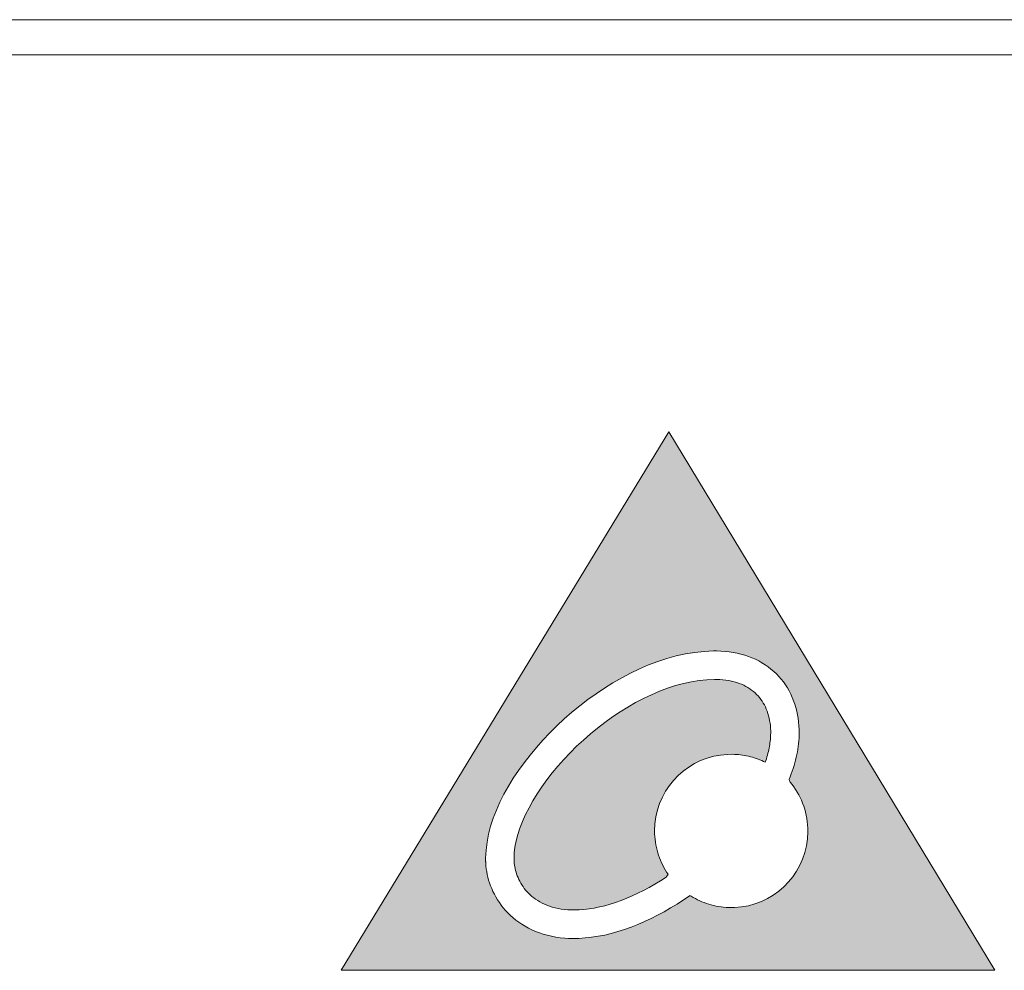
# Model space of a CAD drawing. Header units: millimetres. Extents: x 38 to 345, y 39 to 594.
# Tile 23 of 46: x 54.09 to 62.54, y 482.89 to 491.04. Entities that reach past the tile are written whole.
import ezdxf

# ---------------------------------------------------------------- set-up
doc = ezdxf.new("R2010")
doc.units = ezdxf.units.MM
doc.layers.add('PRINT', color=7, linetype='Continuous')

msp = doc.modelspace()

# ---------------------------------------------------------------- hatches: boundary and pattern name
at = {"layer": 'PRINT', "lineweight": 0}
h = msp.add_hatch(color=256, dxfattribs=at)
h.dxf.hatch_style = 1
h.paths.add_polyline_path([(59.6615, 487.5076), (56.8511, 482.8879), (62.4579, 482.8879)])
h.paths.add_polyline_path([(60.1975, 483.4258), (60.1753, 483.4261), (60.1532, 483.4273), (60.1314, 483.4291), (60.1098, 483.4316), (60.0884, 483.4349), (60.0673, 483.4388), (60.0464, 483.4434), (60.0258, 483.4486), (60.0054, 483.4545), (59.9853, 483.4611), (59.9655, 483.4682), (59.946, 483.476), (59.9268, 483.4844), (59.9079, 483.4933), (59.8894, 483.5028), (59.8712, 483.5129), (59.8533, 483.5235), (59.8433, 483.5296), (59.8428, 483.5293), (59.8424, 483.529), (59.8419, 483.5287), (59.8415, 483.5284), (59.8411, 483.5281), (59.8406, 483.5277), (59.8402, 483.5274), (59.8398, 483.5271), (59.8393, 483.5267), (59.8389, 483.5264), (59.8384, 483.5261), (59.838, 483.5257), (59.8376, 483.5254), (59.8371, 483.5251), (59.8367, 483.5248), (59.8363, 483.5244), (59.8358, 483.5241), (59.788, 483.4917), (59.733, 483.4563), (59.6776, 483.4224), (59.6218, 483.3904), (59.5656, 483.3601), (59.5092, 483.3317), (59.4526, 483.3052), (59.3958, 483.2807), (59.339, 483.2583), (59.2821, 483.238), (59.2253, 483.22), (59.1685, 483.2042), (59.1119, 483.1907), (59.0556, 483.1797), (58.9995, 483.1712), (58.9437, 483.1651), (58.8883, 483.1618), (58.8496, 483.161), (58.8467, 483.161), (58.8438, 483.161), (58.8409, 483.161), (58.838, 483.161), (58.8351, 483.1611), (58.8322, 483.1611), (58.8293, 483.1612), (58.8264, 483.1612), (58.8235, 483.1613), (58.8207, 483.1613), (58.8178, 483.1614), (58.8149, 483.1615), (58.8121, 483.1616), (58.8092, 483.1617), (58.8063, 483.1618), (58.8035, 483.162), (58.8006, 483.1621), (58.7697, 483.164), (58.7304, 483.1678), (58.6922, 483.1732), (58.6551, 483.1801), (58.6192, 483.1885), (58.5844, 483.1983), (58.5508, 483.2093), (58.5183, 483.2217), (58.4871, 483.2353), (58.457, 483.25), (58.4281, 483.2658), (58.4005, 483.2826), (58.3741, 483.3004), (58.3489, 483.3192), (58.325, 483.3387), (58.3024, 483.3591), (58.281, 483.3802), (58.2609, 483.4019), (58.2419, 483.4242), (58.2242, 483.4469), (58.2077, 483.47), (58.1923, 483.4934), (58.1781, 483.5171), (58.165, 483.541), (58.153, 483.565), (58.1422, 483.5892), (58.1324, 483.6135), (58.1237, 483.6378), (58.116, 483.6621), (58.1094, 483.6863), (58.1038, 483.7104), (58.0992, 483.7343), (58.0955, 483.758), (58.0928, 483.7815), (58.0911, 483.8046), (58.0906, 483.8143), (58.0905, 483.8161), (58.0904, 483.8179), (58.0903, 483.8198), (58.0902, 483.8216), (58.0902, 483.8235), (58.0901, 483.8253), (58.0901, 483.8272), (58.09, 483.829), (58.0899, 483.8309), (58.0899, 483.8328), (58.0899, 483.8347), (58.0898, 483.8366), (58.0898, 483.8386), (58.0898, 483.8405), (58.0898, 483.8424), (58.0898, 483.8444), (58.0898, 483.8504), (58.0934, 483.9182), (58.1019, 483.9864), (58.1153, 484.0551), (58.1332, 484.1239), (58.1556, 484.1929), (58.1822, 484.2619), (58.2128, 484.3307), (58.2474, 484.3994), (58.2856, 484.4676), (58.3273, 484.5353), (58.3723, 484.6024), (58.4204, 484.6688), (58.4715, 484.7343), (58.5253, 484.7988), (58.5818, 484.8622), (58.6406, 484.9244), (58.7016, 484.9852), (58.7648, 485.0442), (58.8301, 485.1012), (58.8974, 485.1564), (58.9664, 485.2095), (59.037, 485.2603), (59.1091, 485.3087), (59.1826, 485.3545), (59.2574, 485.3975), (59.3333, 485.4373), (59.4101, 485.474), (59.4879, 485.5072), (59.5663, 485.5368), (59.6454, 485.5626), (59.725, 485.5843), (59.8049, 485.6018), (59.885, 485.6149), (59.9653, 485.6234), (60.0455, 485.627), (60.0507, 485.6271), (60.051, 485.6271), (60.0513, 485.6271), (60.0517, 485.6271), (60.052, 485.6272), (60.0523, 485.6272), (60.0527, 485.6272), (60.0531, 485.6272), (60.0535, 485.6272), (60.0539, 485.6272), (60.0543, 485.6272), (60.0548, 485.6272), (60.0552, 485.6272), (60.0557, 485.6272), (60.0562, 485.6272), (60.0566, 485.6272), (60.0571, 485.6272), (60.0714, 485.6271), (60.108, 485.626), (60.144, 485.6235), (60.1793, 485.6196), (60.2139, 485.6143), (60.2478, 485.6077), (60.2808, 485.5998), (60.3131, 485.5906), (60.3445, 485.5801), (60.375, 485.5683), (60.4047, 485.5553), (60.4334, 485.5411), (60.4611, 485.5256), (60.4879, 485.509), (60.5137, 485.4912), (60.5384, 485.4722), (60.562, 485.4521), (60.5845, 485.4309), (60.606, 485.4086), (60.6262, 485.3855), (60.6451, 485.3614), (60.6629, 485.3365), (60.6793, 485.3108), (60.6946, 485.2843), (60.7086, 485.257), (60.7213, 485.2291), (60.7328, 485.2006), (60.7431, 485.1714), (60.7521, 485.1416), (60.7599, 485.1114), (60.7664, 485.0806), (60.7716, 485.0494), (60.7756, 485.0178), (60.7784, 484.9859), (60.7799, 484.9536), (60.7802, 484.9235), (60.7797, 484.9008), (60.7787, 484.8779), (60.7771, 484.8549), (60.7749, 484.8318), (60.7722, 484.8086), (60.7688, 484.7853), (60.7649, 484.7619), (60.7604, 484.7384), (60.7553, 484.7149), (60.7497, 484.6912), (60.7434, 484.6675), (60.7366, 484.6438), (60.7292, 484.62), (60.7212, 484.5961), (60.7126, 484.5722), (60.7035, 484.5483), (60.6938, 484.5243), (60.7024, 484.5031), (60.7189, 484.4825), (60.7345, 484.4612), (60.7493, 484.4394), (60.7633, 484.4169), (60.7764, 484.3938), (60.7885, 484.3702), (60.7997, 484.346), (60.81, 484.3214), (60.8192, 484.2962), (60.8275, 484.2706), (60.8347, 484.2445), (60.8408, 484.218), (60.8459, 484.1911), (60.8498, 484.1638), (60.8526, 484.1362), (60.8543, 484.1082), (60.8547, 484.0758), (60.8512, 484.0146), (60.8422, 483.9551), (60.8281, 483.8974), (60.809, 483.8419), (60.7852, 483.7887), (60.757, 483.7381), (60.7245, 483.6905), (60.6882, 483.6459), (60.6481, 483.6047), (60.6046, 483.5671), (60.5579, 483.5334), (60.5082, 483.5038), (60.4559, 483.4785), (60.4011, 483.4579), (60.3441, 483.4422), (60.2851, 483.4316), (60.2245, 483.4263)], flags=16)
h = msp.add_hatch(color=256, dxfattribs=at)
edge = h.paths.add_edge_path()
edge.add_spline(control_points=[(60.4151, 485.2545), (60.4915, 485.1773), (60.5353, 485.0675), (60.5358, 484.9292), (60.5358, 484.8506), (60.5211, 484.7636), (60.4889, 484.6719), (60.401, 484.7156), (60.3022, 484.7408), (60.1975, 484.7408), (59.8341, 484.7408), (59.5397, 484.4464), (59.5397, 484.0835), (59.5397, 483.9413), (59.5853, 483.81), (59.6621, 483.7024), (59.3838, 483.515), (59.0872, 483.4043), (58.8505, 483.4054), (58.8374, 483.4054), (58.8245, 483.4057), (58.8117, 483.4062), (58.6309, 483.4158), (58.5203, 483.4811), (58.4458, 483.5619), (58.3719, 483.643), (58.3374, 483.747), (58.3347, 483.8237), (58.3344, 483.8322), (58.3343, 483.8395), (58.3343, 483.8462), (58.3299, 484.1214), (58.5586, 484.5225), (58.8993, 484.8362), (59.2372, 485.1524), (59.6781, 485.3827), (60.0528, 485.3827), (60.0528, 485.3827), (60.0574, 485.3827), (60.0574, 485.3827), (60.224, 485.3822), (60.3383, 485.3312), (60.4151, 485.2545)], knot_values=[0, 0, 0, 0, 1, 1, 1, 2, 2, 2, 3, 3, 3, 4, 4, 4, 5, 5, 5, 6, 6, 6, 7, 7, 7, 8, 8, 8, 9, 9, 9, 10, 10, 10, 11, 11, 11, 12, 12, 12, 13, 13, 13, 14, 14, 14, 14], degree=3, periodic=0)

# ---------------------------------------------------------------- linework, layer by layer
at = {"color": 7, "linetype": 'Continuous', "lineweight": 0}
for p, q in [((41.671, 491.0418), (74.871, 491.0418)), ((41.771, 490.7418), (74.771, 490.7418))]:
    msp.add_line(p, q, dxfattribs=at)
at = {"layer": 'PRINT', "lineweight": 0}
msp.add_lwpolyline([(59.6615, 487.5076), (56.8511, 482.8879), (62.4579, 482.8879), (59.6615, 487.5076), (59.6615, 487.5076)], dxfattribs=at)
for points in [[(60.1975, 483.4258), (60.1753, 483.4261), (60.1532, 483.4273), (60.1314, 483.4291), (60.1098, 483.4316), (60.0884, 483.4349), (60.0673, 483.4388), (60.0464, 483.4434), (60.0258, 483.4486), (60.0054, 483.4545), (59.9853, 483.4611), (59.9655, 483.4682), (59.946, 483.476), (59.9268, 483.4844), (59.9079, 483.4933), (59.8894, 483.5028), (59.8712, 483.5129), (59.8533, 483.5235), (59.8433, 483.5296), (59.8428, 483.5293), (59.8424, 483.529), (59.8419, 483.5287), (59.8415, 483.5284), (59.8411, 483.5281), (59.8406, 483.5277), (59.8402, 483.5274), (59.8398, 483.5271), (59.8393, 483.5267), (59.8389, 483.5264), (59.8384, 483.5261), (59.838, 483.5257), (59.8376, 483.5254), (59.8371, 483.5251), (59.8367, 483.5248), (59.8363, 483.5244), (59.8358, 483.5241), (59.788, 483.4917), (59.733, 483.4563), (59.6776, 483.4224), (59.6218, 483.3904), (59.5656, 483.3601), (59.5092, 483.3317), (59.4526, 483.3052), (59.3958, 483.2807), (59.339, 483.2583), (59.2821, 483.238), (59.2253, 483.22), (59.1685, 483.2042), (59.1119, 483.1907), (59.0556, 483.1797), (58.9995, 483.1712), (58.9437, 483.1651), (58.8883, 483.1618), (58.8496, 483.161), (58.8467, 483.161), (58.8438, 483.161), (58.8409, 483.161), (58.838, 483.161), (58.8351, 483.1611), (58.8322, 483.1611), (58.8293, 483.1612), (58.8264, 483.1612), (58.8235, 483.1613), (58.8207, 483.1613), (58.8178, 483.1614), (58.8149, 483.1615), (58.8121, 483.1616), (58.8092, 483.1617), (58.8063, 483.1618), (58.8035, 483.162), (58.8006, 483.1621), (58.7697, 483.164), (58.7304, 483.1678), (58.6922, 483.1732), (58.6551, 483.1801), (58.6192, 483.1885), (58.5844, 483.1983), (58.5508, 483.2093), (58.5183, 483.2217), (58.4871, 483.2353), (58.457, 483.25), (58.4281, 483.2658), (58.4005, 483.2826), (58.3741, 483.3004), (58.3489, 483.3192), (58.325, 483.3387), (58.3024, 483.3591), (58.281, 483.3802), (58.2609, 483.4019), (58.2419, 483.4242), (58.2242, 483.4469), (58.2077, 483.47), (58.1923, 483.4934), (58.1781, 483.5171), (58.165, 483.541), (58.153, 483.565), (58.1422, 483.5892), (58.1324, 483.6135), (58.1237, 483.6378), (58.116, 483.6621), (58.1094, 483.6863), (58.1038, 483.7104), (58.0992, 483.7343), (58.0955, 483.758), (58.0928, 483.7815), (58.0911, 483.8046), (58.0906, 483.8143), (58.0905, 483.8161), (58.0904, 483.8179), (58.0903, 483.8198), (58.0902, 483.8216), (58.0902, 483.8235), (58.0901, 483.8253), (58.0901, 483.8272), (58.09, 483.829), (58.0899, 483.8309), (58.0899, 483.8328), (58.0899, 483.8347), (58.0898, 483.8366), (58.0898, 483.8386), (58.0898, 483.8405), (58.0898, 483.8424), (58.0898, 483.8444), (58.0898, 483.8504), (58.0934, 483.9182), (58.1019, 483.9864), (58.1153, 484.0551), (58.1332, 484.1239), (58.1556, 484.1929), (58.1822, 484.2619), (58.2128, 484.3307), (58.2474, 484.3994), (58.2856, 484.4676), (58.3273, 484.5353), (58.3723, 484.6024), (58.4204, 484.6688), (58.4715, 484.7343), (58.5253, 484.7988), (58.5818, 484.8622), (58.6406, 484.9244), (58.7016, 484.9852), (58.7648, 485.0442), (58.8301, 485.1012), (58.8974, 485.1564), (58.9664, 485.2095), (59.037, 485.2603), (59.1091, 485.3087), (59.1826, 485.3545), (59.2574, 485.3975), (59.3333, 485.4373), (59.4101, 485.474), (59.4879, 485.5072), (59.5663, 485.5368), (59.6454, 485.5626), (59.725, 485.5843), (59.8049, 485.6018), (59.885, 485.6149), (59.9653, 485.6234), (60.0455, 485.627), (60.0507, 485.6271), (60.051, 485.6271), (60.0513, 485.6271), (60.0517, 485.6271), (60.052, 485.6272), (60.0523, 485.6272), (60.0527, 485.6272), (60.0531, 485.6272), (60.0535, 485.6272), (60.0539, 485.6272), (60.0543, 485.6272), (60.0548, 485.6272), (60.0552, 485.6272), (60.0557, 485.6272), (60.0562, 485.6272), (60.0566, 485.6272), (60.0571, 485.6272), (60.0714, 485.6271), (60.108, 485.626), (60.144, 485.6235), (60.1793, 485.6196), (60.2139, 485.6143), (60.2478, 485.6077), (60.2808, 485.5998), (60.3131, 485.5906), (60.3445, 485.5801), (60.375, 485.5683), (60.4047, 485.5553), (60.4334, 485.5411), (60.4611, 485.5256), (60.4879, 485.509), (60.5137, 485.4912), (60.5384, 485.4722), (60.562, 485.4521), (60.5845, 485.4309), (60.606, 485.4086), (60.6262, 485.3855), (60.6451, 485.3614), (60.6629, 485.3365), (60.6793, 485.3108), (60.6946, 485.2843), (60.7086, 485.257), (60.7213, 485.2291), (60.7328, 485.2006), (60.7431, 485.1714), (60.7521, 485.1416), (60.7599, 485.1114), (60.7664, 485.0806), (60.7716, 485.0494), (60.7756, 485.0178), (60.7784, 484.9859), (60.7799, 484.9536), (60.7802, 484.9235), (60.7797, 484.9008), (60.7787, 484.8779), (60.7771, 484.8549), (60.7749, 484.8318), (60.7722, 484.8086), (60.7688, 484.7853), (60.7649, 484.7619), (60.7604, 484.7384), (60.7553, 484.7149), (60.7497, 484.6912), (60.7434, 484.6675), (60.7366, 484.6438), (60.7292, 484.62), (60.7212, 484.5961), (60.7126, 484.5722), (60.7035, 484.5483), (60.6938, 484.5243), (60.7024, 484.5031), (60.7189, 484.4825), (60.7345, 484.4612), (60.7493, 484.4394), (60.7633, 484.4169), (60.7764, 484.3938), (60.7885, 484.3702), (60.7997, 484.346), (60.81, 484.3214), (60.8192, 484.2962), (60.8275, 484.2706), (60.8347, 484.2445), (60.8408, 484.218), (60.8459, 484.1911), (60.8498, 484.1638), (60.8526, 484.1362), (60.8543, 484.1082), (60.8547, 484.0758), (60.8512, 484.0146), (60.8422, 483.9551), (60.8281, 483.8974), (60.809, 483.8419), (60.7852, 483.7887), (60.757, 483.7381), (60.7245, 483.6905), (60.6882, 483.6459), (60.6481, 483.6047), (60.6046, 483.5671), (60.5579, 483.5334), (60.5082, 483.5038), (60.4559, 483.4785), (60.4011, 483.4579), (60.3441, 483.4422), (60.2851, 483.4316), (60.2245, 483.4263), (60.1975, 483.4258), (60.1975, 483.4258), (60.1975, 483.4258), (60.1975, 483.4258), (60.1975, 483.4258), (60.1975, 483.4258), (60.1975, 483.4258), (60.1975, 483.4258), (60.1975, 483.4258), (60.1975, 483.4258), (60.1975, 483.4258), (60.1975, 483.4258), (60.1975, 483.4258), (60.1975, 483.4258), (60.1975, 483.4258), (60.1975, 483.4258), (60.1975, 483.4258)], [(60.4151, 485.2545), (60.4279, 485.241), (60.44, 485.2268), (60.4515, 485.212), (60.4623, 485.1965), (60.4724, 485.1805), (60.4818, 485.1638), (60.4904, 485.1465), (60.4984, 485.1286), (60.5057, 485.1101), (60.5121, 485.091), (60.5179, 485.0713), (60.5228, 485.051), (60.527, 485.0302), (60.5304, 485.0087), (60.533, 484.9867), (60.5348, 484.9641), (60.5357, 484.941), (60.5358, 484.9225), (60.5355, 484.9088), (60.5349, 484.895), (60.5341, 484.8811), (60.5329, 484.867), (60.5314, 484.8527), (60.5296, 484.8383), (60.5275, 484.8238), (60.5251, 484.8092), (60.5224, 484.7944), (60.5193, 484.7795), (60.516, 484.7644), (60.5123, 484.7493), (60.5083, 484.734), (60.5039, 484.7187), (60.4993, 484.7032), (60.4943, 484.6876), (60.4889, 484.6719), (60.4737, 484.6792), (60.4584, 484.6862), (60.4428, 484.6927), (60.427, 484.6989), (60.411, 484.7047), (60.3949, 484.7101), (60.3785, 484.7151), (60.362, 484.7196), (60.3453, 484.7238), (60.3285, 484.7275), (60.3115, 484.7307), (60.2943, 484.7336), (60.277, 484.7359), (60.2596, 484.7379), (60.242, 484.7393), (60.2243, 484.7403), (60.2064, 484.7408), (60.1665, 484.7401), (60.1057, 484.7345), (60.0466, 484.7235), (59.9895, 484.7073), (59.9347, 484.6863), (59.8823, 484.6606), (59.8327, 484.6306), (59.786, 484.5964), (59.7426, 484.5584), (59.7027, 484.5167), (59.6666, 484.4717), (59.6344, 484.4235), (59.6065, 484.3725), (59.5831, 484.3189), (59.5645, 484.263), (59.5509, 484.2049), (59.5425, 484.145), (59.5397, 484.0835), (59.5401, 484.0593), (59.5414, 484.0352), (59.5436, 484.0114), (59.5467, 483.9879), (59.5505, 483.9646), (59.5552, 483.9416), (59.5606, 483.9189), (59.5669, 483.8965), (59.5739, 483.8745), (59.5817, 483.8528), (59.5902, 483.8314), (59.5994, 483.8105), (59.6093, 483.7899), (59.6199, 483.7697), (59.6311, 483.7499), (59.6431, 483.7306), (59.6556, 483.7117), (59.6382, 483.6865), (59.5902, 483.6559), (59.542, 483.6269), (59.4936, 483.5994), (59.4451, 483.5736), (59.3967, 483.5495), (59.3484, 483.5271), (59.3004, 483.5065), (59.2526, 483.4876), (59.2052, 483.4706), (59.1583, 483.4555), (59.1119, 483.4423), (59.0662, 483.431), (59.0213, 483.4217), (58.9771, 483.4145), (58.9339, 483.4093), (58.8917, 483.4063), (58.8505, 483.4054), (58.8483, 483.4054), (58.846, 483.4054), (58.8438, 483.4054), (58.8416, 483.4054), (58.8393, 483.4055), (58.8371, 483.4055), (58.8349, 483.4055), (58.8327, 483.4056), (58.8304, 483.4056), (58.8282, 483.4057), (58.826, 483.4057), (58.8238, 483.4058), (58.8216, 483.4058), (58.8194, 483.4059), (58.8172, 483.406), (58.815, 483.4061), (58.8128, 483.4061), (58.7964, 483.4071), (58.7668, 483.4098), (58.7384, 483.4136), (58.7114, 483.4183), (58.6856, 483.4239), (58.661, 483.4305), (58.6375, 483.4379), (58.6152, 483.446), (58.594, 483.455), (58.5739, 483.4646), (58.5547, 483.4749), (58.5365, 483.4859), (58.5193, 483.4974), (58.5029, 483.5094), (58.4875, 483.5219), (58.4728, 483.5349), (58.4589, 483.5482), (58.4458, 483.5619), (58.4335, 483.576), (58.422, 483.5905), (58.4112, 483.6054), (58.4012, 483.6205), (58.3919, 483.6359), (58.3834, 483.6514), (58.3756, 483.667), (58.3684, 483.6827), (58.362, 483.6984), (58.3563, 483.714), (58.3513, 483.7295), (58.3469, 483.7448), (58.3432, 483.76), (58.3402, 483.7748), (58.3379, 483.7893), (58.3361, 483.8034), (58.335, 483.8171), (58.3347, 483.8244), (58.3346, 483.8259), (58.3346, 483.8273), (58.3346, 483.8287), (58.3345, 483.8301), (58.3345, 483.8314), (58.3345, 483.8327), (58.3344, 483.834), (58.3344, 483.8353), (58.3344, 483.8366), (58.3344, 483.8379), (58.3343, 483.8391), (58.3343, 483.8403), (58.3343, 483.8415), (58.3343, 483.8427), (58.3343, 483.8439), (58.3343, 483.845), (58.3343, 483.8462), (58.3358, 483.8946), (58.3417, 483.9452), (58.352, 483.9978), (58.3664, 484.0521), (58.3848, 484.108), (58.4071, 484.1651), (58.4332, 484.2232), (58.4628, 484.2822), (58.496, 484.3417), (58.5325, 484.4015), (58.5722, 484.4614), (58.615, 484.5212), (58.6608, 484.5805), (58.7093, 484.6392), (58.7605, 484.6971), (58.8143, 484.7538), (58.8704, 484.8091), (58.9286, 484.8631), (58.9884, 484.9156), (59.05, 484.9661), (59.1131, 485.0145), (59.1775, 485.0607), (59.2432, 485.1044), (59.3098, 485.1456), (59.3772, 485.1841), (59.4452, 485.2196), (59.5136, 485.2522), (59.5822, 485.2814), (59.6508, 485.3073), (59.7193, 485.3297), (59.7875, 485.3484), (59.8551, 485.3632), (59.922, 485.3739), (59.9879, 485.3805), (60.0528, 485.3827), (60.0528, 485.3827), (60.0529, 485.3827), (60.0531, 485.3827), (60.0534, 485.3827), (60.0537, 485.3827), (60.054, 485.3827), (60.0544, 485.3827), (60.0548, 485.3827), (60.0552, 485.3827), (60.0556, 485.3827), (60.056, 485.3827), (60.0563, 485.3827), (60.0567, 485.3827), (60.057, 485.3827), (60.0572, 485.3827), (60.0573, 485.3827), (60.0574, 485.3827), (60.0716, 485.3826), (60.0991, 485.3815), (60.1257, 485.3795), (60.1512, 485.3766), (60.1758, 485.3727), (60.1995, 485.368), (60.2222, 485.3625), (60.244, 485.3562), (60.2649, 485.3491), (60.2849, 485.3412), (60.304, 485.3326), (60.3223, 485.3233), (60.3398, 485.3134), (60.3564, 485.3028), (60.3723, 485.2916), (60.3873, 485.2798), (60.4016, 485.2674)]]:
    msp.add_lwpolyline(points, close=True, dxfattribs=at)

doc.saveas('drawing.dxf')
